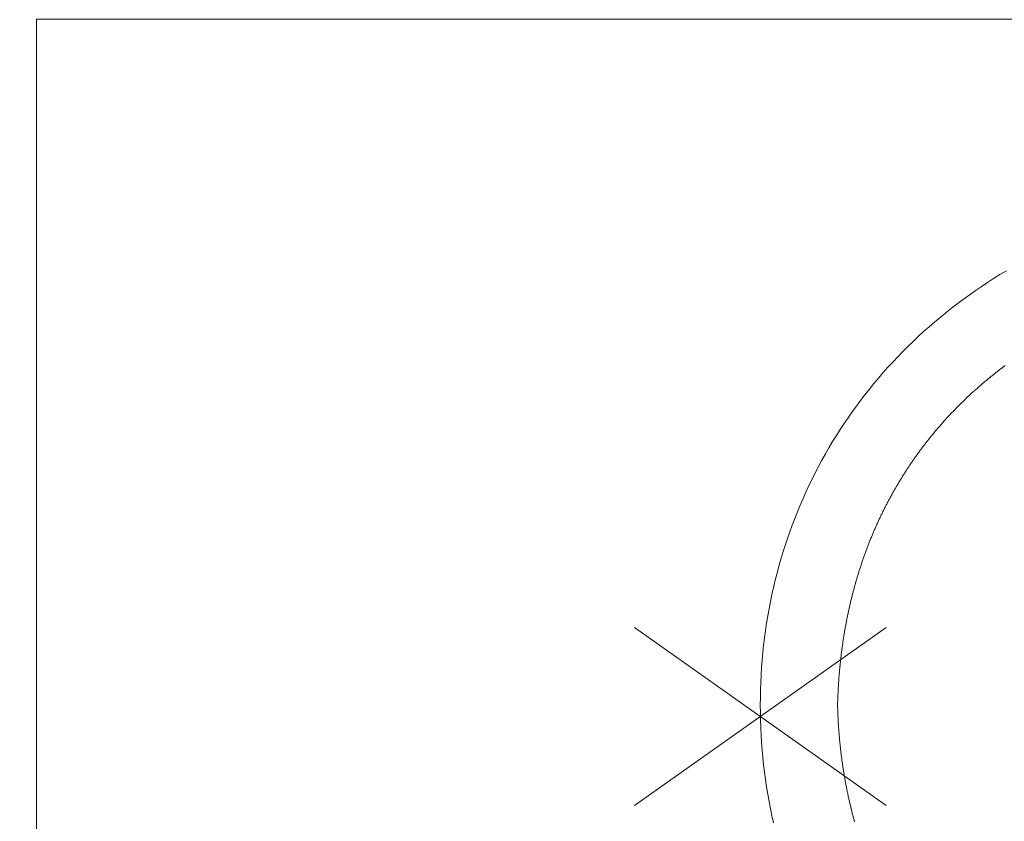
# Model space of a CAD drawing. Header units: millimetres. Extents: x 0 to 12515, y 0 to 27803.
# Tile 8 of 97: x 6774 to 6829, y 19667 to 19712. Entities that reach past the tile are written whole.
import ezdxf
from ezdxf import colors
from ezdxf.entities.mleader import LeaderData, LeaderLine
from ezdxf.math import Vec2, Vec3

# ---------------------------------------------------------------- set-up
doc = ezdxf.new("R2010")
doc.units = ezdxf.units.MM
for name, color, linetype, lineweight in [('DEMONTARZE', 86, 'Continuous', 18), ('SQ_Opis_Koty', 7, 'Continuous', 0), ('SQ_Opisy', 7, 'Continuous', 18), ('SQ_Wyburzenia', 94, 'Continuous', 18)]:
    doc.layers.add(name, color=color, linetype=linetype, lineweight=lineweight)
doc.styles.add('ARIAL', font='arial.ttf')

# ---------------------------------------------------------------- blocks, each defined once
blk = doc.blocks.new('ww')
for points in [[(36480.353, 10386.834), (36479.995, 10387.05), (36479.641, 10387.27), (36479.291, 10387.494), (36478.946, 10387.723), (36478.604, 10387.956), (36478.267, 10388.193), (36477.934, 10388.435), (36477.605, 10388.681), (36477.281, 10388.931), (36476.961, 10389.185), (36476.645, 10389.442), (36476.334, 10389.704), (36476.026, 10389.97), (36475.724, 10390.24), (36475.425, 10390.514), (36475.132, 10390.792), (36474.842, 10391.073), (36474.558, 10391.358), (36474.277, 10391.647), (36474.001, 10391.94), (36473.73, 10392.236), (36473.464, 10392.535), (36473.202, 10392.839), (36472.945, 10393.145), (36472.692, 10393.456), (36472.444, 10393.769), (36472.201, 10394.086), (36471.963, 10394.407), (36471.729, 10394.73), (36471.5, 10395.057), (36471.277, 10395.387), (36471.058, 10395.72), (36470.843, 10396.056), (36470.634, 10396.396), (36470.43, 10396.738), (36470.231, 10397.084), (36470.036, 10397.432), (36469.847, 10397.783), (36469.663, 10398.137), (36469.484, 10398.494), (36469.31, 10398.853), (36469.141, 10399.216), (36468.977, 10399.581), (36468.818, 10399.948), (36468.665, 10400.319), (36468.517, 10400.692), (36468.374, 10401.067), (36468.236, 10401.445), (36468.104, 10401.825), (36467.977, 10402.207), (36467.856, 10402.592), (36467.739, 10402.98), (36467.629, 10403.369), (36467.523, 10403.761), (36467.424, 10404.155), (36467.329, 10404.551), (36467.24, 10404.949), (36467.157, 10405.349), (36467.079, 10405.751), (36467.007, 10406.155), (36466.941, 10406.561), (36466.88, 10406.969), (36466.825, 10407.379), (36466.775, 10407.79), (36466.731, 10408.203), (36466.693, 10408.618), (36466.661, 10409.035), (36466.635, 10409.453), (36466.614, 10409.873), (36466.599, 10410.294), (36466.59, 10410.717), (36466.587, 10411.141), (36466.587, 10411.141), (36466.59, 10411.565), (36466.599, 10411.988), (36466.614, 10412.409), (36466.635, 10412.829), (36466.661, 10413.247), (36466.693, 10413.664), (36466.731, 10414.079), (36466.775, 10414.492), (36466.825, 10414.903), (36466.88, 10415.313), (36466.941, 10415.721), (36467.007, 10416.127), (36467.079, 10416.531), (36467.157, 10416.933), (36467.24, 10417.333), (36467.329, 10417.731)], [(36480.277, 10392.143), (36480.236, 10392.173), (36480.195, 10392.204), (36480.154, 10392.235), (36480.113, 10392.266), (36480.073, 10392.297), (36480.032, 10392.328), (36479.991, 10392.359), (36479.951, 10392.39), (36479.91, 10392.422), (36479.87, 10392.453), (36479.83, 10392.484), (36479.789, 10392.516), (36479.749, 10392.548), (36479.709, 10392.579), (36479.669, 10392.611), (36479.629, 10392.643), (36479.589, 10392.675), (36479.549, 10392.707), (36479.51, 10392.739), (36479.47, 10392.771), (36479.43, 10392.804), (36479.391, 10392.836), (36479.351, 10392.868), (36479.312, 10392.901), (36479.273, 10392.933), (36479.234, 10392.966), (36479.195, 10392.999), (36479.156, 10393.032), (36479.117, 10393.065), (36479.078, 10393.098), (36479.039, 10393.131), (36479, 10393.164), (36478.962, 10393.197), (36478.923, 10393.23), (36478.884, 10393.264), (36478.846, 10393.297), (36478.808, 10393.331), (36478.769, 10393.364), (36478.731, 10393.398), (36478.693, 10393.432), (36478.655, 10393.466), (36478.617, 10393.5), (36478.579, 10393.534), (36478.542, 10393.568), (36478.504, 10393.602), (36478.466, 10393.636), (36478.429, 10393.67), (36478.391, 10393.705), (36478.354, 10393.739), (36478.317, 10393.774), (36478.279, 10393.809), (36478.242, 10393.843), (36478.205, 10393.878), (36478.168, 10393.913), (36478.131, 10393.948), (36478.094, 10393.983), (36478.058, 10394.018), (36478.021, 10394.053), (36477.984, 10394.089), (36477.948, 10394.124), (36477.912, 10394.159), (36477.875, 10394.195), (36477.839, 10394.231), (36477.803, 10394.266), (36477.767, 10394.302), (36477.731, 10394.338), (36477.695, 10394.374), (36477.659, 10394.41), (36477.623, 10394.446), (36477.587, 10394.482), (36477.552, 10394.518), (36477.516, 10394.555), (36477.481, 10394.591), (36477.445, 10394.627), (36477.41, 10394.664), (36477.375, 10394.701), (36477.34, 10394.737), (36477.305, 10394.774), (36477.27, 10394.811), (36477.235, 10394.848), (36477.2, 10394.885), (36477.166, 10394.922), (36477.131, 10394.959), (36477.096, 10394.996), (36477.062, 10395.034), (36477.028, 10395.071), (36476.993, 10395.109), (36476.959, 10395.146), (36476.925, 10395.184), (36476.891, 10395.222), (36476.857, 10395.259), (36476.823, 10395.297), (36476.789, 10395.335), (36476.756, 10395.373), (36476.722, 10395.411), (36476.689, 10395.449), (36476.655, 10395.488), (36476.622, 10395.526), (36476.589, 10395.565), (36476.555, 10395.603), (36476.522, 10395.642), (36476.489, 10395.68), (36476.456, 10395.719), (36476.423, 10395.758), (36476.391, 10395.797), (36476.358, 10395.836), (36476.325, 10395.875), (36476.293, 10395.914), (36476.261, 10395.953), (36476.228, 10395.992), (36476.196, 10396.032), (36476.164, 10396.071), (36476.132, 10396.111), (36476.1, 10396.15), (36476.068, 10396.19), (36476.036, 10396.23), (36476.004, 10396.269), (36475.973, 10396.309), (36475.941, 10396.349), (36475.91, 10396.389), (36475.878, 10396.429), (36475.847, 10396.47), (36475.816, 10396.51), (36475.785, 10396.55), (36475.754, 10396.591), (36475.723, 10396.631), (36475.692, 10396.672), (36475.661, 10396.712), (36475.631, 10396.753), (36475.6, 10396.794), (36475.569, 10396.835), (36475.539, 10396.876), (36475.509, 10396.917), (36475.479, 10396.958), (36475.448, 10396.999), (36475.418, 10397.041), (36475.388, 10397.082), (36475.359, 10397.123), (36475.329, 10397.165), (36475.299, 10397.206), (36475.269, 10397.248), (36475.24, 10397.29), (36475.211, 10397.332), (36475.181, 10397.374), (36475.152, 10397.415), (36475.123, 10397.458), (36475.094, 10397.5), (36475.065, 10397.542), (36475.036, 10397.584), (36475.007, 10397.626), (36474.978, 10397.669), (36474.95, 10397.711), (36474.921, 10397.754), (36474.893, 10397.797), (36474.864, 10397.839), (36474.836, 10397.882), (36474.808, 10397.925), (36474.78, 10397.968), (36474.752, 10398.011), (36474.724, 10398.054), (36474.696, 10398.097), (36474.669, 10398.141), (36474.641, 10398.184), (36474.614, 10398.227), (36474.586, 10398.271), (36474.559, 10398.314), (36474.532, 10398.358), (36474.504, 10398.402), (36474.477, 10398.446), (36474.45, 10398.489), (36474.424, 10398.533), (36474.397, 10398.577), (36474.37, 10398.621), (36474.344, 10398.666), (36474.317, 10398.71), (36474.291, 10398.754), (36474.264, 10398.799), (36474.238, 10398.843), (36474.212, 10398.888), (36474.186, 10398.932), (36474.16, 10398.977), (36474.134, 10399.022), (36474.108, 10399.067), (36474.083, 10399.112), (36474.057, 10399.157), (36474.032, 10399.202), (36474.006, 10399.247), (36473.981, 10399.292), (36473.956, 10399.337), (36473.931, 10399.383), (36473.906, 10399.428), (36473.881, 10399.474), (36473.856, 10399.519), (36473.831, 10399.565), (36473.807, 10399.611), (36473.782, 10399.657), (36473.758, 10399.702), (36473.734, 10399.748), (36473.709, 10399.794), (36473.685, 10399.841), (36473.661, 10399.887), (36473.637, 10399.933), (36473.613, 10399.979), (36473.59, 10400.026), (36473.566, 10400.072), (36473.542, 10400.119), (36473.519, 10400.166), (36473.496, 10400.212), (36473.472, 10400.259), (36473.449, 10400.306), (36473.426, 10400.353), (36473.403, 10400.4), (36473.38, 10400.447), (36473.358, 10400.494), (36473.335, 10400.542), (36473.312, 10400.589), (36473.29, 10400.636), (36473.267, 10400.684), (36473.245, 10400.731), (36473.223, 10400.779), (36473.201, 10400.827), (36473.179, 10400.874), (36473.157, 10400.922), (36473.135, 10400.97), (36473.113, 10401.018), (36473.092, 10401.066), (36473.07, 10401.114), (36473.049, 10401.163), (36473.028, 10401.211), (36473.006, 10401.259), (36472.985, 10401.308), (36472.964, 10401.356), (36472.943, 10401.405), (36472.923, 10401.453), (36472.902, 10401.502), (36472.881, 10401.551), (36472.861, 10401.6), (36472.84, 10401.649), (36472.82, 10401.698), (36472.8, 10401.747), (36472.78, 10401.796), (36472.76, 10401.845), (36472.74, 10401.895), (36472.72, 10401.944), (36472.7, 10401.993), (36472.681, 10402.043), (36472.661, 10402.093), (36472.642, 10402.142), (36472.623, 10402.192), (36472.603, 10402.242), (36472.584, 10402.292), (36472.565, 10402.342), (36472.546, 10402.392), (36472.528, 10402.442), (36472.509, 10402.492), (36472.49, 10402.542), (36472.472, 10402.593), (36472.453, 10402.643), (36472.435, 10402.694), (36472.417, 10402.744), (36472.399, 10402.795), (36472.381, 10402.846), (36472.363, 10402.896), (36472.345, 10402.947), (36472.328, 10402.998), (36472.31, 10403.049), (36472.293, 10403.1), (36472.275, 10403.151), (36472.258, 10403.203), (36472.241, 10403.254), (36472.224, 10403.305), (36472.207, 10403.357), (36472.19, 10403.408), (36472.173, 10403.46), (36472.157, 10403.512), (36472.14, 10403.563), (36472.124, 10403.615), (36472.107, 10403.667), (36472.091, 10403.719), (36472.075, 10403.771), (36472.059, 10403.823), (36472.043, 10403.875), (36472.027, 10403.928), (36472.012, 10403.98), (36471.996, 10404.032), (36471.98, 10404.085), (36471.965, 10404.137), (36471.95, 10404.19), (36471.935, 10404.243), (36471.92, 10404.295), (36471.905, 10404.348), (36471.89, 10404.401), (36471.875, 10404.454), (36471.86, 10404.507), (36471.846, 10404.56), (36471.831, 10404.613), (36471.817, 10404.667), (36471.803, 10404.72), (36471.789, 10404.773), (36471.775, 10404.827), (36471.761, 10404.88), (36471.747, 10404.934), (36471.733, 10404.988), (36471.72, 10405.041), (36471.706, 10405.095), (36471.693, 10405.149), (36471.68, 10405.203), (36471.667, 10405.257), (36471.654, 10405.311), (36471.641, 10405.365), (36471.628, 10405.42), (36471.615, 10405.474), (36471.603, 10405.528), (36471.59, 10405.583), (36471.578, 10405.637), (36471.565, 10405.692), (36471.553, 10405.747), (36471.541, 10405.802), (36471.529, 10405.856), (36471.517, 10405.911), (36471.506, 10405.966), (36471.494, 10406.021), (36471.482, 10406.076), (36471.471, 10406.132), (36471.46, 10406.187), (36471.449, 10406.242), (36471.437, 10406.298), (36471.427, 10406.353), (36471.416, 10406.409), (36471.405, 10406.464), (36471.394, 10406.52), (36471.384, 10406.576), (36471.373, 10406.632), (36471.363, 10406.687), (36471.353, 10406.743), (36471.343, 10406.799), (36471.333, 10406.856), (36471.323, 10406.912), (36471.313, 10406.968), (36471.303, 10407.024), (36471.294, 10407.081), (36471.284, 10407.137), (36471.275, 10407.194), (36471.266, 10407.25), (36471.257, 10407.307), (36471.248, 10407.364), (36471.239, 10407.421), (36471.23, 10407.478), (36471.222, 10407.534), (36471.213, 10407.592), (36471.205, 10407.649), (36471.196, 10407.706), (36471.188, 10407.763), (36471.18, 10407.82), (36471.172, 10407.878), (36471.164, 10407.935), (36471.157, 10407.993), (36471.149, 10408.05), (36471.141, 10408.108), (36471.134, 10408.166), (36471.127, 10408.224), (36471.12, 10408.281), (36471.112, 10408.339), (36471.105, 10408.397), (36471.099, 10408.455), (36471.092, 10408.514), (36471.085, 10408.572), (36471.079, 10408.63), (36471.072, 10408.689), (36471.066, 10408.747), (36471.06, 10408.805), (36471.054, 10408.864), (36471.048, 10408.923), (36471.042, 10408.981), (36471.037, 10409.04), (36471.031, 10409.099), (36471.025, 10409.158), (36471.02, 10409.217), (36471.015, 10409.276), (36471.01, 10409.335), (36471.005, 10409.394), (36471, 10409.454), (36470.995, 10409.513), (36470.99, 10409.572), (36470.986, 10409.632), (36470.981, 10409.692), (36470.977, 10409.751), (36470.973, 10409.811), (36470.969, 10409.871), (36470.965, 10409.93), (36470.961, 10409.99), (36470.957, 10410.05), (36470.954, 10410.11), (36470.95, 10410.17), (36470.947, 10410.231), (36470.944, 10410.291), (36470.94, 10410.351), (36470.937, 10410.412), (36470.935, 10410.472), (36470.932, 10410.533), (36470.929, 10410.593), (36470.927, 10410.654), (36470.924, 10410.714), (36470.922, 10410.774), (36470.92, 10410.832), (36470.918, 10410.887), (36470.916, 10410.938), (36470.914, 10410.985), (36470.913, 10411.025), (36470.912, 10411.06), (36470.911, 10411.087), (36470.91, 10411.108), (36470.91, 10411.125), (36470.91, 10411.141), (36470.91, 10411.156), (36470.91, 10411.173), (36470.911, 10411.193), (36470.912, 10411.219), (36470.913, 10411.252), (36470.914, 10411.291), (36470.916, 10411.336), (36470.917, 10411.385), (36470.919, 10411.438), (36470.921, 10411.494), (36470.924, 10411.551), (36470.926, 10411.61), (36470.928, 10411.668), (36470.931, 10411.727), (36470.934, 10411.785), (36470.937, 10411.843), (36470.939, 10411.901), (36470.942, 10411.959), (36470.946, 10412.018), (36470.949, 10412.076), (36470.952, 10412.134), (36470.956, 10412.191), (36470.959, 10412.249), (36470.963, 10412.307), (36470.967, 10412.365), (36470.971, 10412.422), (36470.975, 10412.48), (36470.979, 10412.538), (36470.983, 10412.595), (36470.988, 10412.652), (36470.992, 10412.71), (36470.997, 10412.767), (36471.002, 10412.824), (36471.007, 10412.882), (36471.012, 10412.939), (36471.017, 10412.996), (36471.022, 10413.053), (36471.027, 10413.11), (36471.033, 10413.167), (36471.038, 10413.223), (36471.044, 10413.28), (36471.05, 10413.337), (36471.055, 10413.394), (36471.061, 10413.45), (36471.067, 10413.507), (36471.074, 10413.563), (36471.08, 10413.62), (36471.086, 10413.676), (36471.093, 10413.732), (36471.1, 10413.788), (36471.106, 10413.845), (36471.113, 10413.901), (36471.12, 10413.957), (36471.127, 10414.013), (36471.134, 10414.069), (36471.142, 10414.124), (36471.149, 10414.18), (36471.157, 10414.236), (36471.164, 10414.292), (36471.172, 10414.347), (36471.18, 10414.403), (36471.188, 10414.458), (36471.196, 10414.514), (36471.204, 10414.569), (36471.212, 10414.624), (36471.221, 10414.68), (36471.229, 10414.735), (36471.238, 10414.79), (36471.247, 10414.845), (36471.255, 10414.9), (36471.264, 10414.955), (36471.273, 10415.01), (36471.282, 10415.065), (36471.292, 10415.119), (36471.301, 10415.174), (36471.311, 10415.229), (36471.32, 10415.283), (36471.33, 10415.338), (36471.34, 10415.392), (36471.35, 10415.447), (36471.36, 10415.501), (36471.37, 10415.555), (36471.38, 10415.61), (36471.39, 10415.664), (36471.401, 10415.718), (36471.411, 10415.772), (36471.422, 10415.826), (36471.433, 10415.88), (36471.443, 10415.933), (36471.454, 10415.987), (36471.465, 10416.041), (36471.477, 10416.095), (36471.488, 10416.148), (36471.499, 10416.202), (36471.511, 10416.255), (36471.522, 10416.308), (36471.534, 10416.362), (36471.546, 10416.415), (36471.558, 10416.468), (36471.57, 10416.521), (36471.582, 10416.575), (36471.594, 10416.628), (36471.606, 10416.68), (36471.619, 10416.733), (36471.631, 10416.786), (36471.644, 10416.839), (36471.657, 10416.892), (36471.67, 10416.944), (36471.683, 10416.997), (36471.696, 10417.049), (36471.709, 10417.102), (36471.722, 10417.154), (36471.735, 10417.207), (36471.749, 10417.259), (36471.763, 10417.311), (36471.776, 10417.363), (36471.79, 10417.415), (36471.804, 10417.467), (36471.818, 10417.519), (36471.832, 10417.571), (36471.846, 10417.623), (36471.86, 10417.675)]]:
    blk.add_lwpolyline(points)
blk = doc.blocks.new('_Dot')
at = {"color": 0, "linetype": 'ByBlock', "lineweight": -2}
blk.add_line((-0.5, 0), (-1, 0), dxfattribs=at)
at = {"color": 0, "linetype": 'ByBlock', "const_width": 0.5}
blk.add_lwpolyline([(-0.25, 0, 1), (0.25, 0, 1)], format="xyb", close=True, dxfattribs=at)

msp = doc.modelspace()

# ---------------------------------------------------------------- linework, layer by layer
at = {"layer": 'DEMONTARZE', "color": 240, "true_color": 0xed1f24}
for p, q in [((6808.318, 19678.089), (6822.4, 19668.117)), ((6822.4, 19678.089), (6808.318, 19668.117))]:
    msp.add_line(p, q, dxfattribs=at)
at = {"layer": 'SQ_Opisy', "lineweight": 9}
msp.add_lwpolyline([(6774.868, 19543), (6774.868, 19712.12), (7771.31, 19712.12), (7771.31, 19543)], dxfattribs=at)

# ---------------------------------------------------------------- block references
at = {"layer": 'SQ_Wyburzenia', "xscale": -1, "rotation": 179.9976834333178}
msp.add_blockref('ww', (-29650.815, 30086.354), dxfattribs=at)

# ---------------------------------------------------------------- leaders
at = {"layer": 'SQ_Opis_Koty'}
ml = msp.add_multileader_mtext('Standard', dxfattribs=at)
ml.set_content('OTWÓR DRZWIOWY\\PDO WYKUCIA', color=256, style='ARIAL')
ml.set_leader_properties()
ml.set_arrow_properties(name='DOT')
ml.build(insert=Vec2(0, 0))
ml.multileader.update_dxf_attribs({"dogleg_length": 20})
ctx = ml.context
ctx.base_point, ctx.char_height, ctx.landing_gap_size, ctx.plane_origin = Vec3(9386.739, 21642.041), 16, 5, Vec3(9749.784, 22289.728)
ctx.text_align_type = 2
notes = []
notes.append((ctx, [(0, (0, 0, 0), (0, 0), (1, 0), 1, [])]))
ctx.mtext.insert, ctx.mtext.alignment, ctx.mtext.flow_direction = Vec3(9608.994, 21650.178), 3, 5
for ctx, leaders in notes:
    for number, flags, end, landing, length, lines in leaders:
        leader = LeaderData()
        leader.index, (leader.has_last_leader_line, leader.has_dogleg_vector, leader.attachment_direction) = number, flags
        leader.last_leader_point, leader.dogleg_vector, leader.dogleg_length = Vec3(end), Vec3(landing), length
        for number, points, colour, breaks in lines:
            line = LeaderLine()
            line.index, line.vertices, line.color, line.breaks = number, Vec3.list(points), colors.encode_raw_color(colour), breaks
            leader.lines.append(line)
        ctx.leaders.append(leader)

doc.saveas('drawing.dxf')
